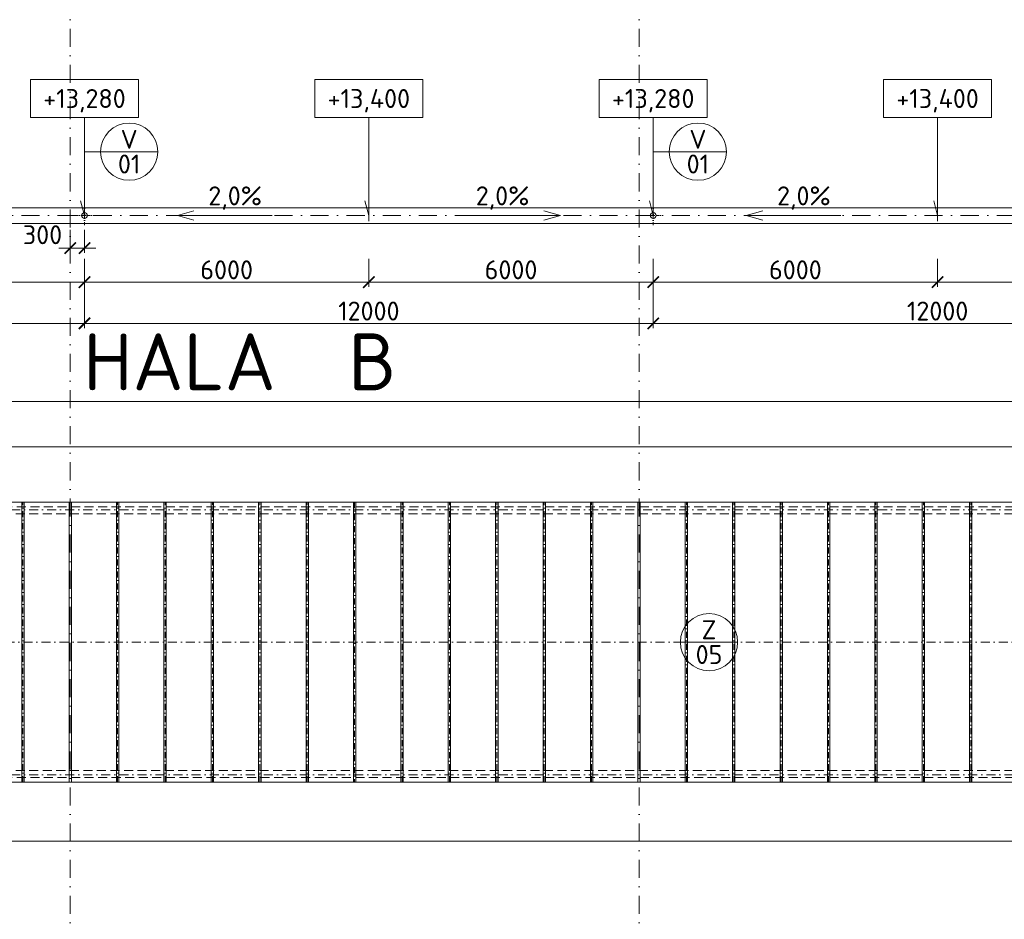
# Model space of a CAD drawing. Header units: millimetres. Extents: x 5450 to 1919026, y -34905 to 130825.
# Tile 123 of 154: x 181270 to 202045, y 60624 to 79601. Entities that reach past the tile are written whole.
import ezdxf
from ezdxf.enums import TextEntityAlignment as Align

# ---------------------------------------------------------------- set-up
doc = ezdxf.new("R2010")
doc.units = ezdxf.units.MM
for name, pattern in [('CENTERX2', [101.6, 63.5, -12.7, 12.7, -12.7]), ('DASHDOT', [25.4, 12.7, -6.35, 0, -6.35]), ('ČÁRKOVANÁ', [19.05, 12.7, -6.35])]:
    doc.linetypes.add(name, pattern=pattern)
doc.layers.get('Defpoints').update_dxf_attribs({"color": 8})
for name, color, linetype, lineweight in [('A99_N_kce-pohl', 1, 'Continuous', 9), ('A99_N_koty-200', 5, 'Continuous', 5), ('A99_N_koty-vysk', 160, 'Continuous', 5), ('A99_N_txt-popis-200', 240, 'Continuous', 5), ('A99_N_znaceni 200', 5, 'Continuous', 5), ('A99_S_osy', 1, 'CENTERX2', 5)]:
    doc.layers.add(name, color=color, linetype=linetype, lineweight=lineweight)
doc.styles.add('A99_kota', font='isocpeur.ttf', dxfattribs={"height": 2})
doc.styles.add('A99_popis', font='isocpeur.ttf')
doc.styles.add('ad_popis 100', font='isocpeur.ttf', dxfattribs={"height": 200})
doc.dimstyles.new('A99_kota_200 new', dxfattribs={"dimscale": 200, "dimtxt": 2, "dimasz": 1.2, "dimexe": 0.5, "dimexo": 1.5, "dimgap": 0.3, "dimtad": 1, "dimdec": 0, "dimzin": 3, "dimdsep": 46, "dimtxsty": 'A99_kota', "dimblk": 'ARCHTICK', "dimcen": 2.5, "dimazin": 2, "dimtfac": 0.75, "dimtdec": 0, "dimtmove": 2, "dimatfit": 0, "dimfxl": 4, "dimfxlon": 1, "dimtolj": 1, "dimtzin": 0, "dimlwd": 5, "dimlwe": 5, "dimarcsym": 0})

# ---------------------------------------------------------------- blocks, each defined once
blk = doc.blocks.new('*U20')
at = {"color": 0, "linetype": 'ByBlock'}
for p, q in [((5.7, -4), (5.7, -14.35)), ((5.7, -14.35), (5.29, -12.8))]:
    blk.add_line(p, q, dxfattribs=at)
blk.add_lwpolyline([(0, -4), (11.4, -4), (11.4, 0), (0, 0)], close=True, dxfattribs=at)
at = {"color": 0, "linetype": 'ByBlock', "style": 'A99_kota'}
for tag, p in [('VYSKA', (5.7, -2.24)), ('VYSKA_POPIS1', (5.7, -6.04)), ('VYSKA_POPIS2', (5.9, -9.54)), ('VYSKA_POPIS3', (5.9, -13.04))]:
    blk.add_attdef(tag, text='', height=2, dxfattribs=at).set_placement(p, align=Align.MIDDLE)
blk = doc.blocks.new('*U14')
at = {"color": 0, "linetype": 'ByBlock'}
blk.add_line((-3.02, 0), (3.02, 0), dxfattribs=at)
blk.add_circle((0, 0), 3.02, dxfattribs=at)
at = {"color": 0, "linetype": 'ByBlock', "style": 'A99_popis'}
for tag, p in [('KATEGORIE', (0, 1.31)), ('PRVEK', (0, -1.3))]:
    blk.add_attdef(tag, text='', height=2, dxfattribs=at).set_placement(p, align=Align.MIDDLE_CENTER)
blk = doc.blocks.new('_ArchTick')
at = {"color": 0, "linetype": 'ByBlock', "const_width": 0.15}
blk.add_lwpolyline([(-0.5, -0.5), (0.5, 0.5)], dxfattribs=at)
blk = doc.blocks.new('*D1069')
at = {"layer": 'A99_N_koty-200', "color": 0, "linetype": 'Continuous', "lineweight": 5, "transparency": 16777216}
for p, q in [((79717, 70750), (79717, 71650)), ((79717, 71550), (212407, 71550)), ((212407, 70750), (212407, 71650))]:
    blk.add_line(p, q, dxfattribs=at)
at = {"layer": 'Defpoints', "color": 0, "linetype": 'Continuous', "lineweight": 18, "transparency": 16777216}
for p in [(212407, 71550), (79717, 69425), (212407, 69425)]:
    blk.add_point(p, dxfattribs=at)
at = {"layer": 'A99_N_koty-200', "color": 0, "linetype": 'Continuous', "lineweight": 5, "transparency": 16777216, "xscale": 240, "yscale": 240, "zscale": 240, "rotation": 180}
blk.add_blockref('_ArchTick', (79717, 71550), dxfattribs=at)
at = {"layer": 'A99_N_koty-200', "color": 0, "linetype": 'Continuous', "lineweight": 5, "transparency": 16777216, "xscale": 240, "yscale": 240, "zscale": 240}
blk.add_blockref('_ArchTick', (212407, 71550), dxfattribs=at)
at = {"layer": 'A99_N_koty-200', "color": 0, "linetype": 'Continuous', "transparency": 16777216, "insert": (144862, 71850), "char_height": 400, "attachment_point": 5, "style": 'A99_kota'}
blk.add_mtext('\\A1;132690', dxfattribs=at)
blk = doc.blocks.new('*D1227')
at = {"layer": 'A99_N_koty-200', "color": 0, "linetype": 'Continuous', "lineweight": 5, "transparency": 16777216}
for p, q in [((73647, 62275), (73647, 62375)), ((218477, 62275), (218477, 62375)), ((73647, 62275), (218477, 62275))]:
    blk.add_line(p, q, dxfattribs=at)
at = {"layer": 'Defpoints', "color": 0, "linetype": 'Continuous', "lineweight": 18, "transparency": 16777216}
for p in [(218477, 62275), (218477, 62265), (73647, 62070)]:
    blk.add_point(p, dxfattribs=at)
at = {"layer": 'A99_N_koty-200', "color": 0, "linetype": 'Continuous', "lineweight": 5, "transparency": 16777216, "xscale": 240, "yscale": 240, "zscale": 240, "rotation": 180}
blk.add_blockref('_ArchTick', (73647, 62275), dxfattribs=at)
at = {"layer": 'A99_N_koty-200', "color": 0, "linetype": 'Continuous', "lineweight": 5, "transparency": 16777216, "xscale": 240, "yscale": 240, "zscale": 240}
blk.add_blockref('_ArchTick', (218477, 62275), dxfattribs=at)
at = {"layer": 'A99_N_koty-200', "color": 0, "linetype": 'Continuous', "transparency": 16777216, "insert": (144737, 62575), "char_height": 400, "attachment_point": 5, "style": 'A99_kota'}
blk.add_mtext('\\A1;144830', dxfattribs=at)
blk = doc.blocks.new('*D1479')
at = {"layer": 'A99_N_koty-200', "color": 0, "linetype": 'Continuous', "lineweight": 5, "transparency": 16777216}
for p, q in [((182337, 75170), (182337, 74683)), ((182637, 75170), (182637, 74683)), ((182337, 74783), (182097, 74783)), ((182337, 74783), (182637, 74783)), ((182637, 74783), (182877, 74783))]:
    blk.add_line(p, q, dxfattribs=at)
at = {"layer": 'Defpoints', "color": 0, "linetype": 'Continuous', "lineweight": 18, "transparency": 16777216}
for p in [(182337, 75470), (182637, 75470), (182637, 74783)]:
    blk.add_point(p, dxfattribs=at)
at = {"layer": 'A99_N_koty-200', "color": 0, "linetype": 'Continuous', "lineweight": 5, "transparency": 16777216, "xscale": 240, "yscale": 240, "zscale": 240}
blk.add_blockref('_ArchTick', (182337, 74783), dxfattribs=at)
at = {"layer": 'A99_N_koty-200', "color": 0, "linetype": 'Continuous', "lineweight": 5, "transparency": 16777216, "xscale": 240, "yscale": 240, "zscale": 240, "rotation": 180}
blk.add_blockref('_ArchTick', (182637, 74783), dxfattribs=at)
at = {"layer": 'A99_N_koty-200', "color": 0, "linetype": 'Continuous', "transparency": 16777216, "insert": (181752, 75065), "char_height": 400, "attachment_point": 5, "style": 'A99_kota'}
blk.add_mtext('\\A1;300', dxfattribs=at)
blk = doc.blocks.new('*D1291')
at = {"layer": 'A99_N_koty-200', "color": 0, "linetype": 'Continuous', "lineweight": 5, "transparency": 16777216}
for p, q in [((170637, 73995), (170637, 73095)), ((182637, 73995), (182637, 73095)), ((170637, 73195), (182637, 73195))]:
    blk.add_line(p, q, dxfattribs=at)
at = {"layer": 'Defpoints', "color": 0, "linetype": 'Continuous', "lineweight": 18, "transparency": 16777216}
for p in [(170637, 75470), (182637, 75470), (182637, 73195)]:
    blk.add_point(p, dxfattribs=at)
at = {"layer": 'A99_N_koty-200', "color": 0, "linetype": 'Continuous', "lineweight": 5, "transparency": 16777216, "xscale": 240, "yscale": 240, "zscale": 240, "rotation": 180}
blk.add_blockref('_ArchTick', (170637, 73195), dxfattribs=at)
at = {"layer": 'A99_N_koty-200', "color": 0, "linetype": 'Continuous', "lineweight": 5, "transparency": 16777216, "xscale": 240, "yscale": 240, "zscale": 240}
blk.add_blockref('_ArchTick', (182637, 73195), dxfattribs=at)
at = {"layer": 'A99_N_koty-200', "color": 0, "linetype": 'Continuous', "transparency": 16777216, "insert": (176637, 73455), "char_height": 400, "attachment_point": 5, "style": 'A99_kota'}
blk.add_mtext('\\A1;12000', dxfattribs=at)
blk = doc.blocks.new('*D1295')
at = {"layer": 'A99_N_koty-200', "color": 0, "linetype": 'Continuous', "lineweight": 5, "transparency": 16777216}
for p, q in [((176637, 74560), (176637, 73965)), ((182637, 74560), (182637, 73965)), ((182637, 74065), (176637, 74065))]:
    blk.add_line(p, q, dxfattribs=at)
at = {"layer": 'Defpoints', "color": 0, "linetype": 'Continuous', "lineweight": 18, "transparency": 16777216}
for p in [(176637, 74860), (182637, 74860), (176637, 74065)]:
    blk.add_point(p, dxfattribs=at)
at = {"layer": 'A99_N_koty-200', "color": 0, "linetype": 'Continuous', "lineweight": 5, "transparency": 16777216, "xscale": 240, "yscale": 240, "zscale": 240, "rotation": 180}
blk.add_blockref('_ArchTick', (176637, 74065), dxfattribs=at)
at = {"layer": 'A99_N_koty-200', "color": 0, "linetype": 'Continuous', "lineweight": 5, "transparency": 16777216, "xscale": 240, "yscale": 240, "zscale": 240}
blk.add_blockref('_ArchTick', (182637, 74065), dxfattribs=at)
at = {"layer": 'A99_N_koty-200', "color": 0, "linetype": 'Continuous', "transparency": 16777216, "insert": (179637, 74325), "char_height": 400, "attachment_point": 5, "style": 'A99_kota'}
blk.add_mtext('\\A1;6000', dxfattribs=at)
blk = doc.blocks.new('*D1297')
at = {"layer": 'A99_N_koty-200', "color": 0, "linetype": 'Continuous', "lineweight": 5, "transparency": 16777216}
for p, q in [((194637, 73995), (194637, 73095)), ((206637, 73995), (206637, 73095)), ((194637, 73195), (206637, 73195))]:
    blk.add_line(p, q, dxfattribs=at)
at = {"layer": 'Defpoints', "color": 0, "linetype": 'Continuous', "lineweight": 18, "transparency": 16777216}
for p in [(194637, 75470), (206637, 75470), (206637, 73195)]:
    blk.add_point(p, dxfattribs=at)
at = {"layer": 'A99_N_koty-200', "color": 0, "linetype": 'Continuous', "lineweight": 5, "transparency": 16777216, "xscale": 240, "yscale": 240, "zscale": 240, "rotation": 180}
blk.add_blockref('_ArchTick', (194637, 73195), dxfattribs=at)
at = {"layer": 'A99_N_koty-200', "color": 0, "linetype": 'Continuous', "lineweight": 5, "transparency": 16777216, "xscale": 240, "yscale": 240, "zscale": 240}
blk.add_blockref('_ArchTick', (206637, 73195), dxfattribs=at)
at = {"layer": 'A99_N_koty-200', "color": 0, "linetype": 'Continuous', "transparency": 16777216, "insert": (200637, 73455), "char_height": 400, "attachment_point": 5, "style": 'A99_kota'}
blk.add_mtext('\\A1;12000', dxfattribs=at)
blk = doc.blocks.new('*D1299')
at = {"layer": 'A99_N_koty-200', "color": 0, "linetype": 'Continuous', "lineweight": 5, "transparency": 16777216}
for p, q in [((200637, 74560), (200637, 73965)), ((206637, 74560), (206637, 73965)), ((206637, 74065), (200637, 74065))]:
    blk.add_line(p, q, dxfattribs=at)
at = {"layer": 'Defpoints', "color": 0, "linetype": 'Continuous', "lineweight": 18, "transparency": 16777216}
for p in [(200637, 74860), (206637, 74860), (200637, 74065)]:
    blk.add_point(p, dxfattribs=at)
at = {"layer": 'A99_N_koty-200', "color": 0, "linetype": 'Continuous', "lineweight": 5, "transparency": 16777216, "xscale": 240, "yscale": 240, "zscale": 240, "rotation": 180}
blk.add_blockref('_ArchTick', (200637, 74065), dxfattribs=at)
at = {"layer": 'A99_N_koty-200', "color": 0, "linetype": 'Continuous', "lineweight": 5, "transparency": 16777216, "xscale": 240, "yscale": 240, "zscale": 240}
blk.add_blockref('_ArchTick', (206637, 74065), dxfattribs=at)
at = {"layer": 'A99_N_koty-200', "color": 0, "linetype": 'Continuous', "transparency": 16777216, "insert": (203637, 74325), "char_height": 400, "attachment_point": 5, "style": 'A99_kota'}
blk.add_mtext('\\A1;6000', dxfattribs=at)
blk = doc.blocks.new('*D1325')
at = {"layer": 'A99_N_koty-200', "color": 0, "linetype": 'Continuous', "lineweight": 5, "transparency": 16777216}
for p, q in [((182637, 73995), (182637, 73095)), ((194637, 73995), (194637, 73095)), ((182637, 73195), (194637, 73195))]:
    blk.add_line(p, q, dxfattribs=at)
at = {"layer": 'Defpoints', "color": 0, "linetype": 'Continuous', "lineweight": 18, "transparency": 16777216}
for p in [(182637, 75470), (194637, 75470), (194637, 73195)]:
    blk.add_point(p, dxfattribs=at)
at = {"layer": 'A99_N_koty-200', "color": 0, "linetype": 'Continuous', "lineweight": 5, "transparency": 16777216, "xscale": 240, "yscale": 240, "zscale": 240, "rotation": 180}
blk.add_blockref('_ArchTick', (182637, 73195), dxfattribs=at)
at = {"layer": 'A99_N_koty-200', "color": 0, "linetype": 'Continuous', "lineweight": 5, "transparency": 16777216, "xscale": 240, "yscale": 240, "zscale": 240}
blk.add_blockref('_ArchTick', (194637, 73195), dxfattribs=at)
at = {"layer": 'A99_N_koty-200', "color": 0, "linetype": 'Continuous', "transparency": 16777216, "insert": (188637, 73455), "char_height": 400, "attachment_point": 5, "style": 'A99_kota'}
blk.add_mtext('\\A1;12000', dxfattribs=at)
blk = doc.blocks.new('*D1481')
at = {"layer": 'A99_N_koty-200', "color": 0, "linetype": 'Continuous', "lineweight": 5, "transparency": 16777216}
for p, q in [((182637, 74560), (182637, 73965)), ((188637, 74560), (188637, 73965)), ((182637, 74065), (188637, 74065))]:
    blk.add_line(p, q, dxfattribs=at)
at = {"layer": 'Defpoints', "color": 0, "linetype": 'Continuous', "lineweight": 18, "transparency": 16777216}
for p in [(182637, 74860), (188637, 74860), (188637, 74065)]:
    blk.add_point(p, dxfattribs=at)
at = {"layer": 'A99_N_koty-200', "color": 0, "linetype": 'Continuous', "lineweight": 5, "transparency": 16777216, "xscale": 240, "yscale": 240, "zscale": 240, "rotation": 180}
blk.add_blockref('_ArchTick', (182637, 74065), dxfattribs=at)
at = {"layer": 'A99_N_koty-200', "color": 0, "linetype": 'Continuous', "lineweight": 5, "transparency": 16777216, "xscale": 240, "yscale": 240, "zscale": 240}
blk.add_blockref('_ArchTick', (188637, 74065), dxfattribs=at)
at = {"layer": 'A99_N_koty-200', "color": 0, "linetype": 'Continuous', "transparency": 16777216, "insert": (185637, 74325), "char_height": 400, "attachment_point": 5, "style": 'A99_kota'}
blk.add_mtext('\\A1;6000', dxfattribs=at)
blk = doc.blocks.new('*D1483')
at = {"layer": 'A99_N_koty-200', "color": 0, "linetype": 'Continuous', "lineweight": 5, "transparency": 16777216}
for p, q in [((188637, 74560), (188637, 73965)), ((194637, 74560), (194637, 73965)), ((194637, 74065), (188637, 74065))]:
    blk.add_line(p, q, dxfattribs=at)
at = {"layer": 'Defpoints', "color": 0, "linetype": 'Continuous', "lineweight": 18, "transparency": 16777216}
for p in [(188637, 74860), (194637, 74860), (188637, 74065)]:
    blk.add_point(p, dxfattribs=at)
at = {"layer": 'A99_N_koty-200', "color": 0, "linetype": 'Continuous', "lineweight": 5, "transparency": 16777216, "xscale": 240, "yscale": 240, "zscale": 240, "rotation": 180}
blk.add_blockref('_ArchTick', (188637, 74065), dxfattribs=at)
at = {"layer": 'A99_N_koty-200', "color": 0, "linetype": 'Continuous', "lineweight": 5, "transparency": 16777216, "xscale": 240, "yscale": 240, "zscale": 240}
blk.add_blockref('_ArchTick', (194637, 74065), dxfattribs=at)
at = {"layer": 'A99_N_koty-200', "color": 0, "linetype": 'Continuous', "transparency": 16777216, "insert": (191637, 74325), "char_height": 400, "attachment_point": 5, "style": 'A99_kota'}
blk.add_mtext('\\A1;6000', dxfattribs=at)
blk = doc.blocks.new('*D1605')
at = {"layer": 'A99_N_koty-200', "color": 0, "linetype": 'Continuous', "lineweight": 5, "transparency": 16777216}
for p, q in [((194637, 74560), (194637, 73965)), ((200637, 74560), (200637, 73965)), ((194637, 74065), (200637, 74065))]:
    blk.add_line(p, q, dxfattribs=at)
at = {"layer": 'Defpoints', "color": 0, "linetype": 'Continuous', "lineweight": 18, "transparency": 16777216}
for p in [(194637, 74860), (200637, 74860), (200637, 74065)]:
    blk.add_point(p, dxfattribs=at)
at = {"layer": 'A99_N_koty-200', "color": 0, "linetype": 'Continuous', "lineweight": 5, "transparency": 16777216, "xscale": 240, "yscale": 240, "zscale": 240, "rotation": 180}
blk.add_blockref('_ArchTick', (194637, 74065), dxfattribs=at)
at = {"layer": 'A99_N_koty-200', "color": 0, "linetype": 'Continuous', "lineweight": 5, "transparency": 16777216, "xscale": 240, "yscale": 240, "zscale": 240}
blk.add_blockref('_ArchTick', (200637, 74065), dxfattribs=at)
at = {"layer": 'A99_N_koty-200', "color": 0, "linetype": 'Continuous', "transparency": 16777216, "insert": (197637, 74325), "char_height": 400, "attachment_point": 5, "style": 'A99_kota'}
blk.add_mtext('\\A1;6000', dxfattribs=at)
blk = doc.blocks.new('*D1731')
at = {"layer": 'A99_N_koty-200', "color": 0, "linetype": 'Continuous', "lineweight": 5, "transparency": 16777216}
for p, q in [((146337, 69791), (146337, 70691)), ((212377, 69791), (212377, 70691)), ((212377, 70591), (146337, 70591))]:
    blk.add_line(p, q, dxfattribs=at)
at = {"layer": 'Defpoints', "color": 0, "linetype": 'Continuous', "lineweight": 18, "transparency": 16777216}
for p in [(146337, 70591), (146337, 69416), (212377, 69416)]:
    blk.add_point(p, dxfattribs=at)
at = {"layer": 'A99_N_koty-200', "color": 0, "linetype": 'Continuous', "lineweight": 5, "transparency": 16777216, "xscale": 240, "yscale": 240, "zscale": 240, "rotation": 180}
blk.add_blockref('_ArchTick', (146337, 70591), dxfattribs=at)
at = {"layer": 'A99_N_koty-200', "color": 0, "linetype": 'Continuous', "lineweight": 5, "transparency": 16777216, "xscale": 240, "yscale": 240, "zscale": 240}
blk.add_blockref('_ArchTick', (212377, 70591), dxfattribs=at)
at = {"layer": 'A99_N_koty-200', "color": 0, "linetype": 'Continuous', "transparency": 16777216, "insert": (179357, 70851), "char_height": 400, "attachment_point": 5, "style": 'A99_kota'}
blk.add_mtext('\\A1;66040', dxfattribs=at)

msp = doc.modelspace()

# ---------------------------------------------------------------- linework, layer by layer
at = {"layer": 'A99_N_kce-pohl', "linetype": 'Continuous', "lineweight": 9}
for p, q in [((181312.3, 63515), (181312.3, 69425)), ((181362.3, 63515), (181362.3, 69425)), ((182312.3, 63515), (182312.3, 69425)), ((182362.3, 63515), (182362.3, 69425)), ((183312.3, 63515), (183312.3, 69425)), ((183362.3, 63515), (183362.3, 69425)), ((184312.3, 63515), (184312.3, 69425)), ((184362.3, 63515), (184362.3, 69425)), ((185312.3, 63515), (185312.3, 69425)), ((185362.3, 63515), (185362.3, 69425)), ((186312.3, 63515), (186312.3, 69425)), ((186362.3, 63515), (186362.3, 69425)), ((187312.3, 63515), (187312.3, 69425)), ((187362.3, 63515), (187362.3, 69425)), ((188312.3, 63515), (188312.3, 69425)), ((188362.3, 63515), (188362.3, 69425)), ((189312.3, 63515), (189312.3, 69425)), ((189362.3, 63515), (189362.3, 69425)), ((190312.3, 63515), (190312.3, 69425)), ((190362.3, 63515), (190362.3, 69425)), ((191312.3, 63515), (191312.3, 69425)), ((191362.3, 63515), (191362.3, 69425)), ((192312.3, 63515), (192312.3, 69425)), ((192362.3, 63515), (192362.3, 69425)), ((193312.3, 63515), (193312.3, 69425)), ((193362.3, 63515), (193362.3, 69425)), ((194312.3, 63515), (194312.3, 69425)), ((194362.3, 63515), (194362.3, 69425)), ((195312.3, 63515), (195312.3, 69425)), ((195362.3, 63515), (195362.3, 69425)), ((196312.3, 63515), (196312.3, 69425)), ((196362.3, 63515), (196362.3, 69425)), ((197312.3, 63515), (197312.3, 69425)), ((197362.3, 63515), (197362.3, 69425)), ((198312.3, 63515), (198312.3, 69425)), ((198362.3, 63515), (198362.3, 69425)), ((199312.3, 63515), (199312.3, 69425)), ((199362.3, 63515), (199362.3, 69425)), ((200312.3, 63515), (200312.3, 69425)), ((200362.3, 63515), (200362.3, 69425)), ((201312.3, 63515), (201312.3, 69425)), ((201362.3, 63515), (201362.3, 69425))]:
    msp.add_line(p, q, dxfattribs=at)
at = {"layer": 'A99_N_kce-pohl', "color": 1, "linetype": 'Continuous', "ltscale": 25}
msp.add_lwpolyline([(218477.3, 75305), (218477.3, 75635), (73787.3, 75635), (73787.3, 75305)], close=True, dxfattribs=at)
at = {"layer": 'A99_N_kce-pohl', "linetype": 'DASHDOT', "lineweight": 5, "ltscale": 5}
for points in [[(182637.3, 75270), (182637.3, 75670)], [(194637.3, 75270), (194637.3, 75670)], [(182437.3, 75470), (182837.3, 75470)], [(194437.3, 75470), (194837.3, 75470)]]:
    msp.add_lwpolyline(points, dxfattribs=at)
at = {"layer": 'A99_N_kce-pohl', "linetype": 'Continuous', "lineweight": 5}
for points in [[(188637.3, 75350), (188637.3, 75590)], [(200637.3, 75350), (200637.3, 75590)]]:
    msp.add_lwpolyline(points, dxfattribs=at)
at = {"layer": 'A99_N_kce-pohl', "linetype": 'Continuous', "lineweight": 9}
msp.add_lwpolyline([(79717.3, 69425), (212407.3, 69425), (212407.3, 63515), (79717.3, 63515)], close=True, dxfattribs=at)
at = {"layer": 'A99_N_kce-pohl', "linetype": 'ČÁRKOVANÁ', "lineweight": 9, "ltscale": 15}
for points in [[(212547.3, 69325), (79577.3, 69325)], [(212237.3, 69175.3), (79887.3, 69175.3)], [(212547.3, 63615), (79577.3, 63615)], [(212237.3, 63764.7), (79887.3, 63764.7)]]:
    msp.add_lwpolyline(points, dxfattribs=at)
at = {"layer": 'A99_N_kce-pohl', "linetype": 'Continuous', "lineweight": 9}
for points in [[(181312.3, 66845), (181312.3, 66665)], [(181362.3, 66845), (181362.3, 66665)], [(182312.3, 66845), (182312.3, 66665)], [(182362.3, 66845), (182362.3, 66665)], [(183312.3, 66845), (183312.3, 66665)], [(183362.3, 66845), (183362.3, 66665)], [(184312.3, 66845), (184312.3, 66665)], [(184362.3, 66845), (184362.3, 66665)], [(185312.3, 66845), (185312.3, 66665)], [(185362.3, 66845), (185362.3, 66665)], [(186312.3, 66845), (186312.3, 66665)], [(186362.3, 66845), (186362.3, 66665)], [(187312.3, 66845), (187312.3, 66665)], [(187362.3, 66845), (187362.3, 66665)], [(188312.3, 66845), (188312.3, 66665)], [(188362.3, 66845), (188362.3, 66665)], [(189312.3, 66845), (189312.3, 66665)], [(189362.3, 66845), (189362.3, 66665)], [(190312.3, 66845), (190312.3, 66665)], [(190362.3, 66845), (190362.3, 66665)], [(191312.3, 66845), (191312.3, 66665)], [(191362.3, 66845), (191362.3, 66665)], [(192312.3, 66845), (192312.3, 66665)], [(192362.3, 66845), (192362.3, 66665)], [(193312.3, 66845), (193312.3, 66665)], [(193362.3, 66845), (193362.3, 66665)], [(194312.3, 66845), (194312.3, 66665)], [(194362.3, 66845), (194362.3, 66665)], [(195312.3, 66845), (195312.3, 66665)], [(195362.3, 66845), (195362.3, 66665)], [(196312.3, 66845), (196312.3, 66665)], [(196362.3, 66845), (196362.3, 66665)], [(197312.3, 66845), (197312.3, 66665)], [(197362.3, 66845), (197362.3, 66665)], [(198312.3, 66845), (198312.3, 66665)], [(198362.3, 66845), (198362.3, 66665)], [(199312.3, 66845), (199312.3, 66665)], [(199362.3, 66845), (199362.3, 66665)], [(200312.3, 66845), (200312.3, 66665)], [(200362.3, 66845), (200362.3, 66665)], [(201312.3, 66845), (201312.3, 66665)], [(201362.3, 66845), (201362.3, 66665)]]:
    msp.add_lwpolyline(points, dxfattribs=at)
at = {"layer": 'A99_N_kce-pohl', "linetype": 'Continuous'}
for centre in [(182637.3, 75470), (194637.3, 75470)]:
    msp.add_circle(centre, 60, dxfattribs=at)
at = {"layer": 'A99_N_koty-vysk'}
for points in [[(184597.3, 75470), (184947.3, 75570)], [(184597.3, 75470), (186597.3, 75470)], [(184597.3, 75470), (184947.3, 75370)], [(192677.3, 75470), (190677.3, 75470)], [(192677.3, 75470), (192327.3, 75570)], [(192677.3, 75470), (192327.3, 75370)], [(196597.3, 75470), (196947.3, 75570)], [(196597.3, 75470), (198597.3, 75470)], [(196597.3, 75470), (196947.3, 75370)]]:
    msp.add_lwpolyline(points, dxfattribs=at)
at = {"layer": 'A99_N_znaceni 200'}
for points in [[(182975.8, 76816.5), (182637.3, 76816.5)], [(194975.8, 76816.5), (194637.3, 76816.5)]]:
    msp.add_lwpolyline(points, dxfattribs=at)
at = {"layer": 'A99_S_osy', "linetype": 'DASHDOT', "lineweight": 5, "ltscale": 10}
for p, q in [((181337.3, 63515), (181337.3, 69425)), ((183337.3, 63515), (183337.3, 69425)), ((184337.3, 63515), (184337.3, 69425)), ((185337.3, 63515), (185337.3, 69425)), ((186337.3, 63515), (186337.3, 69425)), ((187337.3, 63515), (187337.3, 69425)), ((188337.3, 69425), (188337.3, 63515)), ((189337.3, 63515), (189337.3, 69425)), ((190337.3, 63515), (190337.3, 69425)), ((191337.3, 63515), (191337.3, 69425)), ((192337.3, 63515), (192337.3, 69425)), ((193337.3, 63515), (193337.3, 69425)), ((195337.3, 63515), (195337.3, 69425)), ((196337.3, 63515), (196337.3, 69425)), ((197337.3, 63515), (197337.3, 69425)), ((198337.3, 63515), (198337.3, 69425)), ((199337.3, 63515), (199337.3, 69425)), ((200337.3, 63515), (200337.3, 69425)), ((201337.3, 63515), (201337.3, 69425))]:
    msp.add_line(p, q, dxfattribs=at)
at = {"layer": 'A99_S_osy', "linetype": 'DASHDOT', "lineweight": 5, "ltscale": 30}
for points in [[(182337.3, 130470), (182337.3, 27060)], [(194337.3, 130470), (194337.3, 54560)], [(244182.3, 75470), (72162.3, 75470)]]:
    msp.add_lwpolyline(points, dxfattribs=at)
at = {"layer": 'A99_S_osy', "linetype": 'DASHDOT', "lineweight": 5, "ltscale": 15}
for points in [[(212527.3, 69265), (79652.3, 69265)], [(212407.3, 66470), (79717.3, 66470)], [(212527.3, 63675), (79652.3, 63675)]]:
    msp.add_lwpolyline(points, dxfattribs=at)

# ---------------------------------------------------------------- block references
at = {"layer": 'A99_N_koty-vysk', "xscale": 200, "yscale": 200, "zscale": 200}
for p, values in [((181497.3, 78340), {'VYSKA': '+13,280'}), ((187497.3, 78340), {'VYSKA': '+13,400'}), ((193497.3, 78340), {'VYSKA': '+13,280'}), ((199497.3, 78340), {'VYSKA': '+13,400'})]:
    msp.add_blockref('*U20', p, dxfattribs=at).add_auto_attribs(values)
at = {"layer": 'A99_N_znaceni 200', "xscale": 200, "yscale": 200, "zscale": 200}
for p, values in [((183579.8, 76816.5), {'KATEGORIE': 'V', 'PRVEK': '01'}), ((195579.8, 76816.5), {'KATEGORIE': 'V', 'PRVEK': '01'}), ((195814.8, 66470), {'KATEGORIE': 'Z', 'PRVEK': '05'})]:
    msp.add_blockref('*U14', p, dxfattribs=at).add_auto_attribs(values)

# ---------------------------------------------------------------- texts
at = {"layer": 'A99_N_koty-vysk', "char_height": 400, "style": 'ad_popis 100'}
for insert, attachment_point in [((185250.3, 76085), 1), ((192024.3, 76085), 3), ((197250.3, 76085), 1)]:
    msp.add_mtext_dynamic_manual_height_columns('2,0%', width=673.852, gutter_width=2000, heights=[0], dxfattribs=dict(at, insert=insert, attachment_point=attachment_point))
at = {"layer": 'A99_N_txt-popis-200', "lineweight": 9, "ltscale": 5, "style": 'ad_popis 100'}
msp.add_text('HALA  B', height=1200, dxfattribs=at).set_placement((182612.3, 71785))

# ---------------------------------------------------------------- dimensions: what is measured, and where the dimension line sits
at = {"layer": 'A99_N_koty-200', "linetype": 'Continuous'}
for base, p1, p2, picture, middle in [((182637.3, 73195), (170637.3, 75470), (182637.3, 75470), '*D1291', (176637.3, 73455)), ((194637.3, 73195), (182637.3, 75470), (194637.3, 75470), '*D1325', (188637.3, 73455)), ((206637.3, 73195), (194637.3, 75470), (206637.3, 75470), '*D1297', (200637.3, 73455)), ((188637.3, 74065), (182637.3, 74860), (188637.3, 74860), '*D1481', (185637.3, 74325)), ((200637.3, 74065), (194637.3, 74860), (200637.3, 74860), '*D1605', (197637.3, 74325))]:
    dim = msp.add_linear_dim(base=base, p1=p1, p2=p2, dimstyle='A99_kota_200 new', override={"dimscale": 0, "dimtix": 1, "dimtofl": 1, "dimtmove": 2, "dimatfit": 0}, dxfattribs=at)
    dim.commit()
    dim.dimension.update_dxf_attribs({"geometry": picture, "text_midpoint": middle})
for base, p1, p2, picture, middle in [((182637.3, 74782.5), (182337.3, 75470), (182637.3, 75470), '*D1479', (181752.3, 75065)), ((212407.3, 71550), (79717.3, 69425), (212407.3, 69425), '*D1069', (144862.3, 71850)), ((218477.3, 62275), (73647.3, 62070), (218477.3, 62265), '*D1227', (144737.3, 62575))]:
    dim = msp.add_linear_dim(base=base, p1=p1, p2=p2, dimstyle='A99_kota_200 new', override={"dimscale": 0, "dimtix": 1, "dimtofl": 1, "dimtmove": 2, "dimatfit": 0}, dxfattribs=at)
    dim.commit()
    dim.dimension.update_dxf_attribs({"geometry": picture, "text_midpoint": middle, "dimtype": 160})
for base, p1, p2, picture, middle in [((176637.3, 74065), (182637.3, 74860), (176637.3, 74860), '*D1295', (179637.3, 74325)), ((188637.3, 74065), (194637.3, 74860), (188637.3, 74860), '*D1483', (191637.3, 74325)), ((200637.3, 74065), (206637.3, 74860), (200637.3, 74860), '*D1299', (203637.3, 74325)), ((146337.3, 70590.5), (212377.3, 69415.5), (146337.3, 69415.5), '*D1731', (179357.3, 70850.5))]:
    dim = msp.add_linear_dim(base=base, p1=p1, p2=p2, angle=180, dimstyle='A99_kota_200 new', override={"dimscale": 0, "dimtix": 1, "dimtofl": 1, "dimtmove": 2, "dimatfit": 0}, dxfattribs=at)
    dim.commit()
    dim.dimension.update_dxf_attribs({"geometry": picture, "text_midpoint": middle})

doc.saveas('drawing.dxf')
